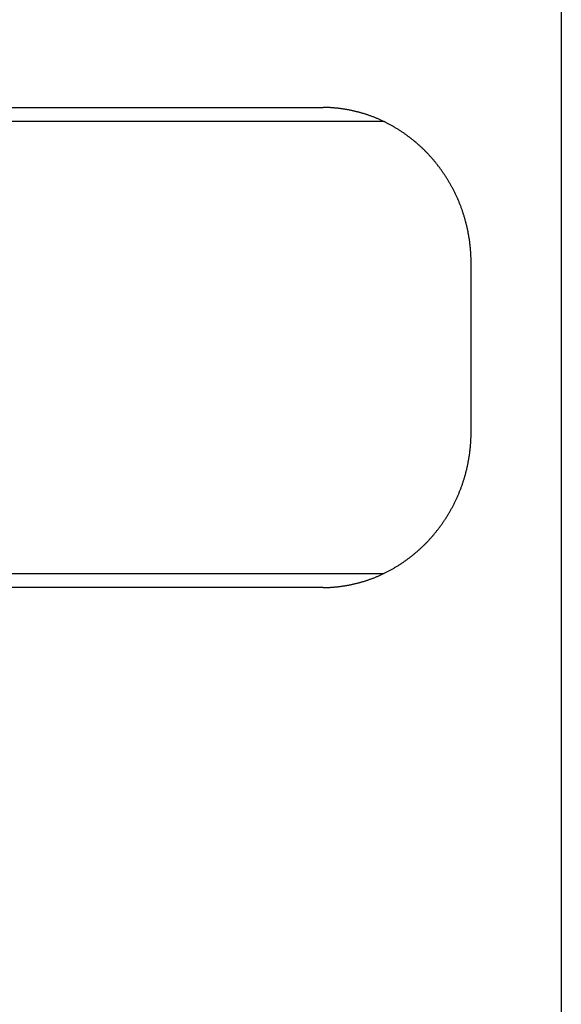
# Model space of a CAD drawing. Extents: x 668 to 3164, y 1007 to 2724.
# Tile 49 of 152: x 2194 to 2214, y 1727 to 1762. Entities that reach past the tile are written whole.
import ezdxf

# ---------------------------------------------------------------- set-up
doc = ezdxf.new("R2010")
doc.units = 0
doc.layers.add('KF_GRAVIS_12_LEFT', color=7, linetype='CONTINUOUS')

# ---------------------------------------------------------------- blocks, each defined once
blk = doc.blocks.new('KF_GRAVIS_12_LEFT')
at = {"layer": 'KF_GRAVIS_12_LEFT'}
for p, q in [((-24.05651, -321.36419), (-24.05423, -581)), ((-45.88611, -494.5), (-32.48529, -494.5)), ((-30.33189, -495), (-54.46929, -495)), ((-27.24791, -506), (-27.24791, -500)), ((-54.46929, -511), (-30.33189, -511)), ((-32.48529, -511.5), (-45.88611, -511.5))]:
    blk.add_line(p, q, dxfattribs=at)
for points in [[(-27.2479, -500, 0), (-27.248, -499.974, 0), (-27.2482, -499.947, 0), (-27.2485, -499.921, 0), (-27.249, -499.894, 0), (-27.2495, -499.868, 0), (-27.2503, -499.841, 0), (-27.2511, -499.815, 0), (-27.2521, -499.788, 0), (-27.2532, -499.762, 0), (-27.2544, -499.735, 0), (-27.2558, -499.708, 0), (-27.2573, -499.682, 0), (-27.2589, -499.655, 0), (-27.2607, -499.628, 0), (-27.2626, -499.601, 0), (-27.2646, -499.574, 0), (-27.2668, -499.548, 0), (-27.269, -499.521, 0), (-27.2715, -499.494, 0), (-27.274, -499.467, 0), (-27.2767, -499.44, 0), (-27.2795, -499.413, 0), (-27.2824, -499.386, 0), (-27.2855, -499.359, 0), (-27.2887, -499.332, 0), (-27.292, -499.305, 0), (-27.2955, -499.278, 0), (-27.299, -499.251, 0), (-27.3028, -499.224, 0), (-27.3066, -499.197, 0), (-27.3106, -499.17, 0), (-27.3147, -499.143, 0), (-27.3189, -499.116, 0), (-27.3233, -499.089, 0), (-27.3278, -499.062, 0), (-27.3325, -499.035, 0), (-27.3372, -499.008, 0), (-27.3421, -498.981, 0), (-27.3471, -498.954, 0), (-27.3523, -498.927, 0), (-27.3576, -498.9, 0), (-27.363, -498.873, 0), (-27.3685, -498.846, 0), (-27.3742, -498.819, 0), (-27.38, -498.792, 0), (-27.386, -498.765, 0), (-27.392, -498.738, 0), (-27.3982, -498.712, 0), (-27.4046, -498.685, 0), (-27.411, -498.658, 0), (-27.4176, -498.631, 0), (-27.4244, -498.604, 0), (-27.4312, -498.577, 0), (-27.4382, -498.551, 0), (-27.4453, -498.524, 0), (-27.4526, -498.497, 0), (-27.4599, -498.471, 0), (-27.4674, -498.444, 0), (-27.4751, -498.417, 0), (-27.4829, -498.391, 0), (-27.4908, -498.364, 0), (-27.4988, -498.338, 0), (-27.5069, -498.311, 0), (-27.5152, -498.285, 0), (-27.5237, -498.259, 0), (-27.5322, -498.232, 0), (-27.5409, -498.206, 0), (-27.5497, -498.18, 0), (-27.5587, -498.153, 0), (-27.5677, -498.127, 0), (-27.577, -498.101, 0), (-27.5863, -498.075, 0), (-27.5958, -498.049, 0), (-27.6054, -498.023, 0), (-27.6151, -497.997, 0), (-27.625, -497.971, 0), (-27.635, -497.946, 0), (-27.6451, -497.92, 0), (-27.6553, -497.894, 0), (-27.6657, -497.868, 0), (-27.6763, -497.843, 0), (-27.6869, -497.817, 0), (-27.6977, -497.792, 0), (-27.7086, -497.767, 0), (-27.7196, -497.741, 0), (-27.7307, -497.716, 0), (-27.742, -497.691, 0), (-27.7534, -497.666, 0), (-27.7649, -497.641, 0), (-27.7766, -497.616, 0), (-27.7883, -497.591, 0), (-27.8002, -497.566, 0), (-27.8122, -497.541, 0), (-27.8243, -497.516, 0), (-27.8365, -497.492, 0), (-27.8488, -497.467, 0), (-27.8613, -497.443, 0), (-27.8739, -497.418, 0), (-27.8865, -497.394, 0), (-27.8993, -497.37, 0), (-27.9122, -497.345, 0), (-27.9252, -497.321, 0), (-27.9383, -497.297, 0), (-27.9516, -497.273, 0), (-27.9649, -497.249, 0), (-27.9783, -497.226, 0), (-27.9918, -497.202, 0), (-28.0055, -497.178, 0), (-28.0192, -497.155, 0), (-28.0331, -497.131, 0), (-28.047, -497.108, 0), (-28.061, -497.085, 0), (-28.0752, -497.061, 0), (-28.0894, -497.038, 0), (-28.1037, -497.015, 0), (-28.1182, -496.992, 0), (-28.1327, -496.969, 0), (-28.1473, -496.947, 0), (-28.162, -496.924, 0), (-28.1768, -496.901, 0), (-28.1917, -496.879, 0), (-28.2066, -496.857, 0), (-28.2217, -496.834, 0), (-28.2368, -496.812, 0), (-28.2521, -496.79, 0), (-28.2674, -496.768, 0), (-28.2828, -496.746, 0), (-28.2983, -496.724, 0), (-28.3139, -496.703, 0), (-28.3295, -496.681, 0), (-28.3452, -496.66, 0), (-28.3611, -496.638, 0), (-28.3769, -496.617, 0), (-28.3929, -496.596, 0), (-28.409, -496.575, 0), (-28.4251, -496.554, 0), (-28.4413, -496.533, 0), (-28.4575, -496.512, 0), (-28.4739, -496.491, 0), (-28.4903, -496.471, 0), (-28.5068, -496.45, 0), (-28.5233, -496.43, 0), (-28.5399, -496.41, 0), (-28.5566, -496.39, 0), (-28.5734, -496.37, 0), (-28.5902, -496.35, 0), (-28.6071, -496.33, 0), (-28.624, -496.311, 0), (-28.641, -496.291, 0), (-28.6581, -496.272, 0), (-28.6752, -496.252, 0), (-28.6924, -496.233, 0), (-28.7097, -496.214, 0), (-28.727, -496.195, 0), (-28.7444, -496.176, 0), (-28.7618, -496.158, 0), (-28.7793, -496.139, 0), (-28.7968, -496.121, 0), (-28.8144, -496.102, 0), (-28.8322, -496.084, 0), (-28.8501, -496.066, 0), (-28.868, -496.048, 0), (-28.8861, -496.03, 0), (-28.9043, -496.012, 0), (-28.9226, -495.994, 0), (-28.941, -495.976, 0), (-28.9595, -495.958, 0), (-28.9782, -495.94, 0), (-28.9969, -495.923, 0), (-29.0157, -495.905, 0), (-29.0346, -495.887, 0), (-29.0536, -495.87, 0), (-29.0728, -495.853, 0), (-29.092, -495.835, 0), (-29.1113, -495.818, 0), (-29.1307, -495.801, 0), (-29.1503, -495.784, 0), (-29.1699, -495.767, 0), (-29.1896, -495.75, 0), (-29.2094, -495.733, 0), (-29.2293, -495.716, 0), (-29.2493, -495.7, 0), (-29.2694, -495.683, 0), (-29.2895, -495.667, 0), (-29.3098, -495.65, 0), (-29.3302, -495.634, 0), (-29.3506, -495.618, 0), (-29.3711, -495.602, 0), (-29.3918, -495.585, 0), (-29.4125, -495.569, 0), (-29.4333, -495.554, 0), (-29.4542, -495.538, 0), (-29.4751, -495.522, 0), (-29.4962, -495.507, 0), (-29.5173, -495.491, 0), (-29.5385, -495.476, 0), (-29.5598, -495.46, 0), (-29.5812, -495.445, 0), (-29.6026, -495.43, 0), (-29.6242, -495.415, 0), (-29.6458, -495.4, 0), (-29.6675, -495.385, 0), (-29.6892, -495.37, 0), (-29.7111, -495.356, 0), (-29.733, -495.341, 0), (-29.7549, -495.327, 0), (-29.777, -495.313, 0), (-29.7991, -495.298, 0), (-29.8213, -495.284, 0), (-29.8436, -495.27, 0), (-29.8659, -495.256, 0), (-29.8884, -495.243, 0), (-29.9108, -495.229, 0), (-29.9334, -495.216, 0), (-29.956, -495.202, 0), (-29.9787, -495.189, 0), (-30.0014, -495.176, 0), (-30.0242, -495.162, 0), (-30.0471, -495.149, 0), (-30.07, -495.137, 0), (-30.093, -495.124, 0), (-30.1161, -495.111, 0), (-30.1392, -495.099, 0), (-30.1623, -495.086, 0), (-30.1856, -495.074, 0), (-30.2089, -495.062, 0), (-30.2322, -495.05, 0), (-30.2556, -495.038, 0), (-30.2791, -495.026, 0), (-30.3026, -495.014, 0), (-30.3261, -495.003, 0), (-30.3497, -494.992, 0), (-30.3734, -494.98, 0), (-30.3971, -494.969, 0), (-30.4209, -494.958, 0), (-30.4447, -494.947, 0), (-30.4686, -494.936, 0), (-30.4925, -494.926, 0), (-30.5164, -494.915, 0), (-30.5404, -494.905, 0), (-30.5645, -494.895, 0), (-30.5886, -494.885, 0), (-30.6127, -494.875, 0), (-30.6369, -494.865, 0), (-30.6611, -494.855, 0), (-30.6854, -494.845, 0), (-30.7097, -494.836, 0), (-30.734, -494.827, 0), (-30.7583, -494.818, 0), (-30.7827, -494.809, 0), (-30.8072, -494.8, 0), (-30.8316, -494.791, 0), (-30.8561, -494.782, 0), (-30.8807, -494.774, 0), (-30.9052, -494.765, 0), (-30.9298, -494.757, 0), (-30.9544, -494.749, 0), (-30.979, -494.741, 0), (-31.0037, -494.733, 0), (-31.0284, -494.725, 0), (-31.0531, -494.718, 0), (-31.0778, -494.71, 0), (-31.1025, -494.703, 0), (-31.1273, -494.696, 0), (-31.1521, -494.689, 0), (-31.1769, -494.682, 0), (-31.2017, -494.675, 0), (-31.2265, -494.668, 0), (-31.2514, -494.662, 0), (-31.2762, -494.655, 0), (-31.3011, -494.649, 0), (-31.3259, -494.643, 0), (-31.3508, -494.637, 0), (-31.3757, -494.631, 0), (-31.4006, -494.625, 0), (-31.4255, -494.619, 0), (-31.4504, -494.614, 0), (-31.4753, -494.609, 0), (-31.5002, -494.603, 0), (-31.5251, -494.598, 0), (-31.55, -494.593, 0), (-31.575, -494.588, 0), (-31.5999, -494.584, 0), (-31.6248, -494.579, 0), (-31.6497, -494.575, 0), (-31.6745, -494.57, 0), (-31.6994, -494.566, 0), (-31.7243, -494.562, 0), (-31.7492, -494.558, 0), (-31.774, -494.554, 0), (-31.7989, -494.551, 0), (-31.8237, -494.547, 0), (-31.8485, -494.544, 0), (-31.8733, -494.54, 0), (-31.8981, -494.537, 0), (-31.9229, -494.534, 0), (-31.9476, -494.531, 0), (-31.9724, -494.528, 0), (-31.9971, -494.526, 0), (-32.0218, -494.523, 0), (-32.0464, -494.521, 0), (-32.0711, -494.519, 0), (-32.0957, -494.516, 0), (-32.1203, -494.514, 0), (-32.1449, -494.513, 0), (-32.1694, -494.511, 0), (-32.1939, -494.509, 0), (-32.2184, -494.508, 0), (-32.2428, -494.506, 0), (-32.2672, -494.505, 0), (-32.2916, -494.504, 0), (-32.316, -494.503, 0), (-32.3403, -494.502, 0), (-32.3645, -494.502, 0), (-32.3888, -494.501, 0), (-32.413, -494.501, 0), (-32.4371, -494.5, 0), (-32.4612, -494.5, 0), (-32.4853, -494.5, 0)], [(-32.4853, -511.5, 0), (-32.4612, -511.5, 0), (-32.4371, -511.5, 0), (-32.413, -511.499, 0), (-32.3888, -511.499, 0), (-32.3645, -511.498, 0), (-32.3403, -511.498, 0), (-32.3159, -511.497, 0), (-32.2916, -511.496, 0), (-32.2672, -511.495, 0), (-32.2428, -511.494, 0), (-32.2183, -511.492, 0), (-32.1939, -511.491, 0), (-32.1694, -511.489, 0), (-32.1448, -511.487, 0), (-32.1202, -511.486, 0), (-32.0956, -511.484, 0), (-32.071, -511.481, 0), (-32.0464, -511.479, 0), (-32.0217, -511.477, 0), (-31.997, -511.474, 0), (-31.9723, -511.472, 0), (-31.9475, -511.469, 0), (-31.9228, -511.466, 0), (-31.898, -511.463, 0), (-31.8732, -511.46, 0), (-31.8484, -511.456, 0), (-31.8235, -511.453, 0), (-31.7987, -511.449, 0), (-31.7738, -511.446, 0), (-31.749, -511.442, 0), (-31.7241, -511.438, 0), (-31.6992, -511.434, 0), (-31.6743, -511.43, 0), (-31.6494, -511.425, 0), (-31.6245, -511.421, 0), (-31.5996, -511.416, 0), (-31.5747, -511.412, 0), (-31.5498, -511.407, 0), (-31.5248, -511.402, 0), (-31.4999, -511.397, 0), (-31.475, -511.391, 0), (-31.4501, -511.386, 0), (-31.4252, -511.381, 0), (-31.4002, -511.375, 0), (-31.3753, -511.369, 0), (-31.3504, -511.363, 0), (-31.3255, -511.357, 0), (-31.3007, -511.351, 0), (-31.2758, -511.345, 0), (-31.2509, -511.338, 0), (-31.2261, -511.332, 0), (-31.2012, -511.325, 0), (-31.1764, -511.318, 0), (-31.1516, -511.311, 0), (-31.1268, -511.304, 0), (-31.102, -511.297, 0), (-31.0773, -511.29, 0), (-31.0525, -511.282, 0), (-31.0278, -511.275, 0), (-31.0031, -511.267, 0), (-30.9784, -511.259, 0), (-30.9538, -511.251, 0), (-30.9292, -511.243, 0), (-30.9046, -511.235, 0), (-30.88, -511.226, 0), (-30.8555, -511.218, 0), (-30.831, -511.209, 0), (-30.8065, -511.2, 0), (-30.7821, -511.191, 0), (-30.7577, -511.182, 0), (-30.7333, -511.173, 0), (-30.7089, -511.164, 0), (-30.6846, -511.154, 0), (-30.6604, -511.145, 0), (-30.6361, -511.135, 0), (-30.612, -511.125, 0), (-30.5878, -511.115, 0), (-30.5637, -511.105, 0), (-30.5397, -511.095, 0), (-30.5156, -511.084, 0), (-30.4917, -511.074, 0), (-30.4678, -511.063, 0), (-30.4439, -511.052, 0), (-30.4201, -511.042, 0), (-30.3963, -511.03, 0), (-30.3726, -511.019, 0), (-30.3489, -511.008, 0), (-30.3253, -510.997, 0), (-30.3017, -510.985, 0), (-30.2782, -510.973, 0), (-30.2547, -510.962, 0), (-30.2313, -510.95, 0), (-30.208, -510.938, 0), (-30.1847, -510.925, 0), (-30.1615, -510.913, 0), (-30.1383, -510.901, 0), (-30.1152, -510.888, 0), (-30.0921, -510.876, 0), (-30.0691, -510.863, 0), (-30.0462, -510.85, 0), (-30.0233, -510.837, 0), (-30.0005, -510.824, 0), (-29.9778, -510.811, 0), (-29.9551, -510.797, 0), (-29.9325, -510.784, 0), (-29.9099, -510.77, 0), (-29.8874, -510.757, 0), (-29.865, -510.743, 0), (-29.8427, -510.729, 0), (-29.8204, -510.715, 0), (-29.7982, -510.701, 0), (-29.7761, -510.687, 0), (-29.754, -510.672, 0), (-29.7321, -510.658, 0), (-29.7101, -510.644, 0), (-29.6883, -510.629, 0), (-29.6666, -510.614, 0), (-29.6449, -510.599, 0), (-29.6233, -510.584, 0), (-29.6017, -510.569, 0), (-29.5803, -510.554, 0), (-29.5589, -510.539, 0), (-29.5376, -510.524, 0), (-29.5164, -510.508, 0), (-29.4953, -510.493, 0), (-29.4743, -510.477, 0), (-29.4533, -510.462, 0), (-29.4325, -510.446, 0), (-29.4117, -510.43, 0), (-29.391, -510.414, 0), (-29.3704, -510.398, 0), (-29.3498, -510.382, 0), (-29.3294, -510.366, 0), (-29.3091, -510.349, 0), (-29.2888, -510.333, 0), (-29.2687, -510.316, 0), (-29.2486, -510.3, 0), (-29.2286, -510.283, 0), (-29.2087, -510.266, 0), (-29.1889, -510.25, 0), (-29.1692, -510.233, 0), (-29.1496, -510.216, 0), (-29.1302, -510.199, 0), (-29.1108, -510.182, 0), (-29.0914, -510.164, 0), (-29.0722, -510.147, 0), (-29.0531, -510.13, 0), (-29.0341, -510.112, 0), (-29.0152, -510.095, 0), (-28.9965, -510.077, 0), (-28.9778, -510.059, 0), (-28.9592, -510.042, 0), (-28.9407, -510.024, 0), (-28.9223, -510.006, 0), (-28.904, -509.988, 0), (-28.8859, -509.97, 0), (-28.8678, -509.952, 0), (-28.8499, -509.934, 0), (-28.8321, -509.916, 0), (-28.8143, -509.897, 0), (-28.7967, -509.879, 0), (-28.7792, -509.861, 0), (-28.7617, -509.842, 0), (-28.7442, -509.823, 0), (-28.7268, -509.805, 0), (-28.7095, -509.786, 0), (-28.6922, -509.767, 0), (-28.675, -509.747, 0), (-28.6578, -509.728, 0), (-28.6408, -509.709, 0), (-28.6237, -509.689, 0), (-28.6068, -509.669, 0), (-28.5899, -509.65, 0), (-28.573, -509.63, 0), (-28.5562, -509.61, 0), (-28.5395, -509.59, 0), (-28.5229, -509.569, 0), (-28.5063, -509.549, 0), (-28.4898, -509.529, 0), (-28.4734, -509.508, 0), (-28.4571, -509.487, 0), (-28.4408, -509.467, 0), (-28.4246, -509.446, 0), (-28.4085, -509.425, 0), (-28.3924, -509.404, 0), (-28.3764, -509.382, 0), (-28.3605, -509.361, 0), (-28.3447, -509.34, 0), (-28.329, -509.318, 0), (-28.3133, -509.297, 0), (-28.2977, -509.275, 0), (-28.2822, -509.253, 0), (-28.2668, -509.231, 0), (-28.2515, -509.209, 0), (-28.2363, -509.187, 0), (-28.2211, -509.165, 0), (-28.206, -509.142, 0), (-28.1911, -509.12, 0), (-28.1762, -509.098, 0), (-28.1614, -509.075, 0), (-28.1467, -509.052, 0), (-28.1321, -509.03, 0), (-28.1176, -509.007, 0), (-28.1031, -508.984, 0), (-28.0888, -508.961, 0), (-28.0746, -508.938, 0), (-28.0604, -508.914, 0), (-28.0464, -508.891, 0), (-28.0325, -508.868, 0), (-28.0186, -508.844, 0), (-28.0049, -508.821, 0), (-27.9913, -508.797, 0), (-27.9777, -508.773, 0), (-27.9643, -508.75, 0), (-27.951, -508.726, 0), (-27.9378, -508.702, 0), (-27.9247, -508.678, 0), (-27.9117, -508.654, 0), (-27.8988, -508.629, 0), (-27.886, -508.605, 0), (-27.8733, -508.581, 0), (-27.8608, -508.556, 0), (-27.8483, -508.532, 0), (-27.836, -508.507, 0), (-27.8238, -508.483, 0), (-27.8117, -508.458, 0), (-27.7997, -508.433, 0), (-27.7878, -508.408, 0), (-27.7761, -508.383, 0), (-27.7645, -508.358, 0), (-27.753, -508.333, 0), (-27.7416, -508.308, 0), (-27.7303, -508.283, 0), (-27.7192, -508.258, 0), (-27.7082, -508.233, 0), (-27.6973, -508.207, 0), (-27.6865, -508.182, 0), (-27.6759, -508.156, 0), (-27.6654, -508.131, 0), (-27.655, -508.105, 0), (-27.6448, -508.079, 0), (-27.6346, -508.054, 0), (-27.6247, -508.028, 0), (-27.6148, -508.002, 0), (-27.6051, -507.976, 0), (-27.5955, -507.95, 0), (-27.586, -507.924, 0), (-27.5767, -507.898, 0), (-27.5675, -507.872, 0), (-27.5584, -507.846, 0), (-27.5495, -507.82, 0), (-27.5407, -507.793, 0), (-27.532, -507.767, 0), (-27.5235, -507.741, 0), (-27.515, -507.714, 0), (-27.5068, -507.688, 0), (-27.4986, -507.662, 0), (-27.4906, -507.635, 0), (-27.4827, -507.609, 0), (-27.4749, -507.582, 0), (-27.4673, -507.555, 0), (-27.4598, -507.529, 0), (-27.4524, -507.502, 0), (-27.4452, -507.475, 0), (-27.4381, -507.449, 0), (-27.4311, -507.422, 0), (-27.4242, -507.395, 0), (-27.4175, -507.368, 0), (-27.4109, -507.342, 0), (-27.4045, -507.315, 0), (-27.3982, -507.288, 0), (-27.392, -507.261, 0), (-27.3859, -507.234, 0), (-27.38, -507.207, 0), (-27.3742, -507.18, 0), (-27.3685, -507.153, 0), (-27.3629, -507.126, 0), (-27.3575, -507.1, 0), (-27.3522, -507.073, 0), (-27.3471, -507.046, 0), (-27.3421, -507.019, 0), (-27.3372, -506.992, 0), (-27.3324, -506.965, 0), (-27.3278, -506.938, 0), (-27.3233, -506.911, 0), (-27.3189, -506.884, 0), (-27.3147, -506.857, 0), (-27.3106, -506.83, 0), (-27.3066, -506.803, 0), (-27.3027, -506.776, 0), (-27.299, -506.749, 0), (-27.2954, -506.722, 0), (-27.292, -506.695, 0), (-27.2887, -506.668, 0), (-27.2855, -506.641, 0), (-27.2824, -506.614, 0), (-27.2795, -506.587, 0), (-27.2767, -506.56, 0), (-27.274, -506.533, 0), (-27.2714, -506.506, 0), (-27.269, -506.479, 0), (-27.2668, -506.452, 0), (-27.2646, -506.426, 0), (-27.2626, -506.399, 0), (-27.2607, -506.372, 0), (-27.2589, -506.345, 0), (-27.2573, -506.318, 0), (-27.2558, -506.292, 0), (-27.2544, -506.265, 0), (-27.2532, -506.238, 0), (-27.2521, -506.212, 0), (-27.2511, -506.185, 0), (-27.2503, -506.159, 0), (-27.2495, -506.132, 0), (-27.249, -506.106, 0), (-27.2485, -506.079, 0), (-27.2482, -506.053, 0), (-27.248, -506.026, 0), (-27.2479, -506, 0)]]:
    blk.add_polyline3d(points, dxfattribs=at)

msp = doc.modelspace()

# ---------------------------------------------------------------- block references
at = {"layer": 'KF_GRAVIS_12_LEFT'}
msp.add_blockref('KF_GRAVIS_12_LEFT', (2237.688, 2253.101), dxfattribs=at)

doc.saveas('drawing.dxf')
